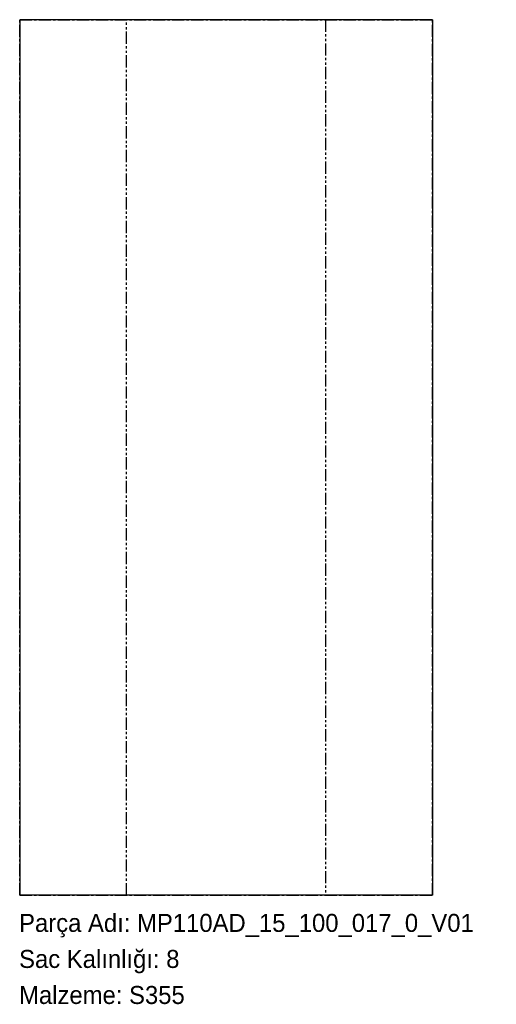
# Model space of a CAD drawing. Header units: millimetres. Extents: x 0 to 318, y -72 to 583.
import ezdxf

# ---------------------------------------------------------------- set-up
doc = ezdxf.new("R2010")
doc.units = ezdxf.units.MM
for name, pattern in [('SLD-İki-Kısa-Kesik-Çizgili-Uzun-Kesik-Çizgi', [15.748, 8.128, -1.524, 1.524, -1.524, 1.524, -1.524]), ('SLD-Katı', [0]), ('SLD-Kısa-Kesik-Çizgili-Uzun-Kesik', [12.7, 8.128, -1.524, 1.524, -1.524]), ('SLD-Sürekli', [0])]:
    doc.linetypes.add(name, pattern=pattern)
doc.layers.add('METIN', color=96, linetype='SLD-Katı')
doc.styles.add('SLDTEXTSTYLE0', font='ARIAL.TTF', dxfattribs={"width": 0.948, "bigfont": 'bigfont'})
doc.styles.add('SLDTEXTSTYLE1', font='ARIAL.TTF', dxfattribs={"width": 0.948})

msp = doc.modelspace()

# ---------------------------------------------------------------- linework, layer by layer
at = {"color": 7, "linetype": 'SLD-Kısa-Kesik-Çizgili-Uzun-Kesik'}
for p, q in [((0.4, 0.4), (0.4, 583.4)), ((0.4, 583.4), (0.4, 0.4)), ((0.4, 583.4), (275.58, 583.4)), ((0.4, 583.4), (275.58, 583.4)), ((275.58, 0.4), (275.58, 583.4)), ((275.58, 583.4), (275.58, 0.4)), ((0.4, 0.4), (275.58, 0.4)), ((0.4, 0.4), (275.58, 0.4))]:
    msp.add_line(p, q, dxfattribs=at)
at = {"color": 7, "linetype": 'SLD-Sürekli', "lineweight": 25}
for p, q in [((0.4, 583.4), (0.4, 0.4)), ((275.58, 583.4), (0.4, 583.4)), ((275.58, 583.4), (275.58, 0.4)), ((275.58, 0.4), (0.4, 0.4))]:
    msp.add_line(p, q, dxfattribs=at)
at = {"color": 7, "linetype": 'SLD-İki-Kısa-Kesik-Çizgili-Uzun-Kesik-Çizgi'}
for p, q in [((71.69, 0.4), (71.69, 583.4)), ((204.28, 583.4), (204.28, 0.4))]:
    msp.add_line(p, q, dxfattribs=at)

# ---------------------------------------------------------------- texts
at = {"layer": 'METIN', "char_height": 12, "attachment_point": 1}
for s, insert, style in [('Parça Adı: MP110AD_15_100_017_0_V01', (0, -12.03), 'SLDTEXTSTYLE0'), ('Sac Kalınlığı: 8', (0, -36.03), 'SLDTEXTSTYLE0'), ('Malzeme: S355', (0, -60.03), 'SLDTEXTSTYLE1')]:
    msp.add_mtext(s, dxfattribs=dict(at, insert=insert, style=style))

doc.saveas('drawing.dxf')
